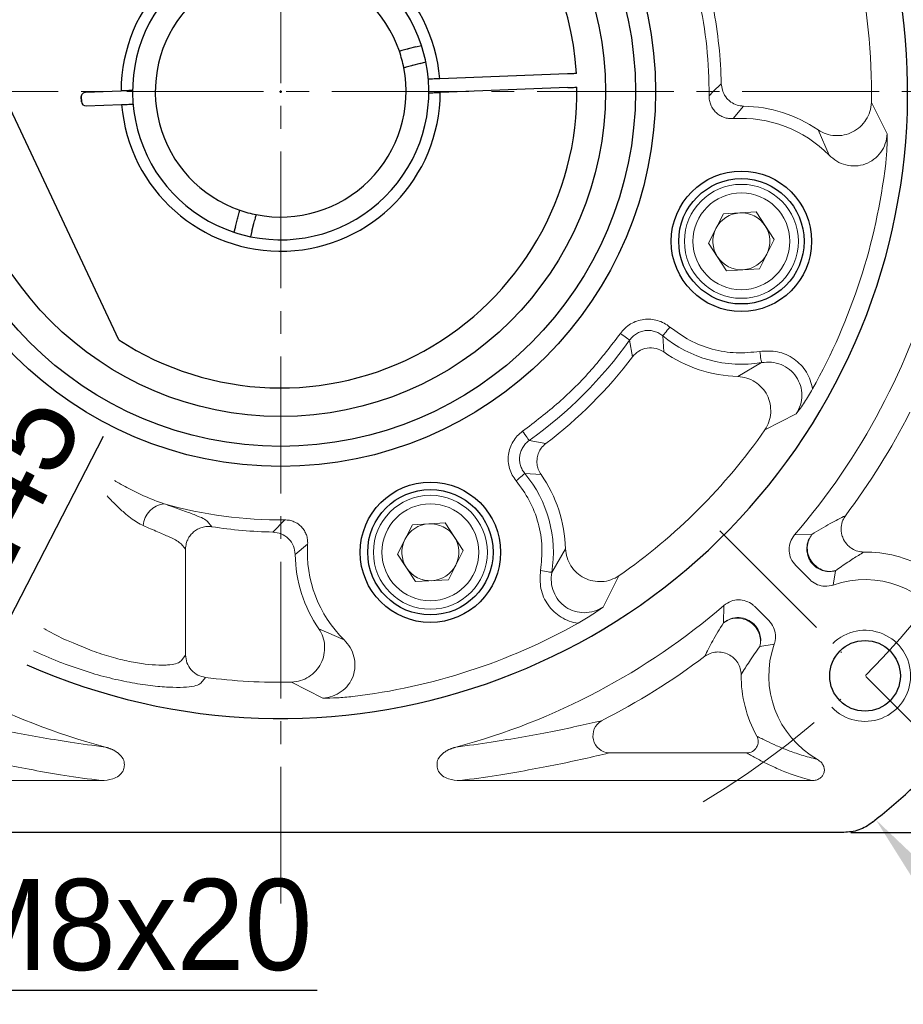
# Model space of a CAD drawing. Header units: millimetres. Extents: x 7115 to 7943, y -680 to -95.
# Tile 4 of 16: x 7227 to 7305, y -360 to -274. Entities that reach past the tile are written whole.
import ezdxf

# ---------------------------------------------------------------- set-up
doc = ezdxf.new("R2010")
doc.units = ezdxf.units.MM
doc.header["$PDSIZE"] = -5
doc.linetypes.add('ACAD_ISO10W100', pattern=[18, 12, -3, 0, -3])
doc.linetypes.add('点画线', pattern=[18, 12, -2, 2, -2])
doc.layers.get('0').update_dxf_attribs({"lineweight": 18})
doc.layers.get('Defpoints').update_dxf_attribs({"lineweight": 18})
for name, color, linetype, lineweight in [('7中心线层', 7, '点画线', 18), ('中心线层', 7, 'ACAD_ISO10W100', 0), ('尺寸线层', 3, 'Continuous', 18), ('粗实线', 7, 'Continuous', 40)]:
    doc.layers.add(name, color=color, linetype=linetype, lineweight=lineweight)
doc.styles.add('工程字', font='txt')
doc.dimstyles.new('DIMSTYLE_17', dxfattribs={"dimtxt": 8, "dimasz": 12, "dimexe": 0.18, "dimexo": 0.0625, "dimgap": 0.09, "dimtad": 1, "dimtih": 1, "dimtoh": 1, "dimdec": 3, "dimdsep": 46, "dimtxsty": 'Standard', "dimblk": '_CAXARROW', "dimcen": 0.09, "dimdle": 24, "dimadec": 0, "dimazin": 0, "dimtfac": 0.7, "dimtdec": 3, "dimtofl": 0, "dimtmove": 0, "dimatfit": 3, "dimfxl": 1, "dimtolj": 1, "dimarcsym": 0})
doc.dimstyles.new('ISO-25', dxfattribs={"dimtxt": 8, "dimasz": 4, "dimexe": 1.25, "dimexo": 0.625, "dimgap": 1.7, "dimtad": 1, "dimtxsty": '工程字', "dimcen": 2, "dimdle": 8, "dimadec": 0, "dimazin": 0, "dimtfac": 1, "dimtmove": 0, "dimatfit": 3, "dimfxl": 1, "dimarcsym": 0})

# ---------------------------------------------------------------- blocks, each defined once
blk = doc.blocks.new('*D107')
at = {"layer": 'Defpoints', "color": 0}
for p in [(7299.632, -214.891), (7354.408, -214.891), (7299.632, -344.891)]:
    blk.add_point(p, dxfattribs=at)
at = {"layer": '尺寸线层', "color": 0, "lineweight": -2}
for p, q in [((7300.257, -214.891), (7355.658, -214.891)), ((7354.408, -340.891), (7354.408, -218.891)), ((7300.257, -344.891), (7355.658, -344.891))]:
    blk.add_line(p, q, dxfattribs=at)
at = {"layer": '尺寸线层', "color": 0}
for points in [[(7355.074, -218.891), (7353.741, -218.891), (7354.408, -214.891)], [(7353.741, -340.891), (7355.074, -340.891), (7354.408, -344.891)]]:
    blk.add_solid(points, dxfattribs=at)
at = {"layer": '尺寸线层', "color": 0, "insert": (7348.708, -279.891), "char_height": 8, "attachment_point": 5, "rotation": 90, "style": '工程字'}
blk.add_mtext('130', dxfattribs=at)
blk = doc.blocks.new('*D108')
at = {"layer": 'Defpoints', "color": 0}
for p in [(7283.417, -215.436), (7217.029, -344.346)]:
    blk.add_point(p, dxfattribs=at)
at = {"layer": '尺寸线层', "color": 0, "lineweight": -2}
blk.add_line((7234.644, -310.141), (7218.86, -340.79), dxfattribs=at)
at = {"layer": '尺寸线层', "color": 0}
blk.add_solid([(7218.268, -340.484), (7219.453, -341.095), (7217.029, -344.346)], dxfattribs=at)
at = {"layer": '尺寸线层', "color": 0, "insert": (7223.806, -318.737), "char_height": 8, "attachment_point": 5, "rotation": 62.75189, "style": '工程字'}
blk.add_mtext('∅145', dxfattribs=at)
blk = doc.blocks.new('_CAXARROW')
blk.add_hatch(color=0).paths.add_polyline_path([(0, 0), (-1, 0.125), (-1, -0.125)], flags=0)
blk = doc.blocks.new('*D109')
at = {"layer": 'Defpoints', "color": 0}
for p in [(7198.015, -216.012), (7302.431, -343.77)]:
    blk.add_point(p, dxfattribs=at)
at = {"layer": '尺寸线层', "color": 0, "lineweight": -2}
for p, q in [((7250.133, -279.891), (7250.313, -279.891)), ((7250.223, -279.981), (7250.223, -279.801)), ((7314.128, -358.083), (7306.228, -348.416)), ((7336.938, -358.083), (7314.128, -358.083))]:
    blk.add_line(p, q, dxfattribs=at)
at = {"layer": '尺寸线层', "color": 0, "lineweight": -2, "xscale": 6, "yscale": 6, "zscale": 6, "rotation": 129.2588264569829}
blk.add_blockref('_CAXARROW', (7302.431, -343.77), dxfattribs=at)
at = {"layer": '尺寸线层', "color": 0, "lineweight": 15, "insert": (7326.033, -353.083), "char_height": 8, "attachment_point": 5, "style": '工程字'}
blk.add_mtext('\\A1;\\A1;∅165', dxfattribs=at)
blk = doc.blocks.new('_FILLED')
at = {"linetype": 'ByBlock'}
blk.add_hatch(color=0, dxfattribs=at).paths.add_polyline_path([(0, 0), (-1, 0.133), (-1, -0.133)], flags=0)
blk = doc.blocks.new('*D110')
at = {"layer": 'Defpoints', "color": 0}
for p in [(7194.958, -331.156), (7202.958, -331.156), (7202.958, -358.731)]:
    blk.add_point(p, dxfattribs=at)
at = {"layer": '尺寸线层', "color": 0, "lineweight": -2}
for p, q in [((7194.958, -331.781), (7194.958, -359.981)), ((7202.958, -331.781), (7202.958, -359.981)), ((7190.958, -358.731), (7186.958, -358.731)), ((7194.958, -358.731), (7202.958, -358.731)), ((7206.958, -358.731), (7253.419, -358.731))]:
    blk.add_line(p, q, dxfattribs=at)
at = {"layer": '尺寸线层', "color": 0}
for points in [[(7190.958, -359.397), (7190.958, -358.064), (7194.958, -358.731)], [(7206.958, -358.064), (7206.958, -359.397), (7202.958, -358.731)]]:
    blk.add_solid(points, dxfattribs=at)
at = {"layer": '尺寸线层', "color": 0, "insert": (7232.188, -353.031), "char_height": 8, "attachment_point": 5, "style": '工程字'}
blk.add_mtext('4-M8x20', dxfattribs=at)
blk = doc.blocks.new('*D111')
at = {"layer": 'Defpoints', "color": 0}
for p in [(7315.588, -215.898), (7290.132, -241.354), (7336.921, -257.028), (7180.343, -279.891), (7323.52, -279.891)]:
    blk.add_point(p, dxfattribs=at)
at = {"layer": '尺寸线层', "color": 0, "lineweight": -2}
blk.add_line((7324.145, -279.891), (7341.181, -279.891), dxfattribs=at)
blk.add_arc((7251.595, -279.891), 88.336, 2.59466, 42.40534, dxfattribs=at)
at = {"layer": '尺寸线层', "color": 0}
for points in [[(7317.304, -219.859), (7316.34, -220.78), (7314.058, -217.428)], [(7339.174, -275.907), (7340.507, -275.877), (7339.931, -279.891)]]:
    blk.add_solid(points, dxfattribs=at)
at = {"layer": '尺寸线层', "color": 0, "insert": (7338.473, -243.905), "char_height": 8, "attachment_point": 5, "rotation": 292.5, "style": '工程字'}
blk.add_mtext('45%%d', dxfattribs=at)
blk = doc.blocks.new('*D112')
at = {"layer": 'Defpoints', "color": 0}
for p in [(7180.343, -279.891), (7323.52, -279.891), (7290.132, -318.428), (7327.821, -323.9), (7315.588, -343.884)]:
    blk.add_point(p, dxfattribs=at)
at = {"layer": '尺寸线层', "color": 0, "lineweight": -2}
blk.add_line((7324.145, -279.891), (7340.863, -279.891), dxfattribs=at)
blk.add_arc((7251.595, -279.891), 88.018, 317.60404, 357.39596, dxfattribs=at)
at = {"layer": '尺寸线层', "color": 0}
for points in [[(7340.189, -283.905), (7338.856, -283.875), (7339.613, -279.891)], [(7316.115, -338.776), (7317.079, -339.698), (7313.833, -342.129)]]:
    blk.add_solid(points, dxfattribs=at)
at = {"layer": '尺寸线层', "color": 0, "insert": (7327.647, -311.393), "char_height": 8, "attachment_point": 5, "rotation": 67.5, "style": '工程字'}
blk.add_mtext('45%%d', dxfattribs=at)

msp = doc.modelspace()

# ---------------------------------------------------------------- linework, layer by layer
at = {"color": 7, "linetype": 'Continuous', "lineweight": 15}
for p, q in [((7288.1651, -279.8909), (7287.8028, -280.2515)), ((7288.1651, -279.8909), (7288.8712, -279.2067)), ((7289.0104, -279.8909), (7288.8712, -279.2067)), ((7290.8316, -281.1636), (7289.9273, -282.2586)), ((7303.4427, -283.5936), (7302.0441, -280.8531)), ((7297.3683, -283.253), (7298.3284, -285.4519)), ((7287.7603, -293.1831), (7289.0638, -290.6074)), ((7289.0638, -290.6074), (7291.9462, -290.4484)), ((7291.9462, -290.4484), (7293.5251, -292.8651)), ((7293.5251, -292.8651), (7292.2216, -295.4408)), ((7289.3392, -295.5998), (7287.7603, -293.1831)), ((7292.2216, -295.4408), (7289.3392, -295.5998)), ((7283.7361, -301.3131), (7283.8241, -302.7305)), ((7280.8376, -301.6882), (7281.0879, -303.1614)), ((7292.4098, -303.6677), (7290.3405, -304.8823)), ((7292.7127, -309.5722), (7295.4549, -308.1772)), ((7272.0201, -310.5057), (7273.4933, -310.756)), ((7273.0624, -313.4922), (7271.645, -313.4042)), ((7243.8079, -317.6099), (7244.1793, -318.07)), ((7250.5834, -317.4709), (7249.5386, -318.5393)), ((7260.4736, -320.4698), (7261.7771, -317.8941)), ((7261.7771, -317.8941), (7264.6595, -317.7351)), ((7264.6595, -317.7351), (7266.2384, -320.1518)), ((7295.3153, -318.7765), (7296.8356, -318.7386)), ((7241.8754, -320.0379), (7241.4815, -319.5741)), ((7252.5905, -319.5953), (7251.4955, -320.4997)), ((7241.8754, -329.3292), (7241.8754, -320.0379)), ((7262.0525, -322.8865), (7260.4736, -320.4698)), ((7266.2384, -320.1518), (7264.9349, -322.7275)), ((7275.2142, -320.0086), (7273.9996, -322.0779)), ((7295.4153, -321.4864), (7296.6407, -322.7119)), ((7298.706, -323.1842), (7298.9037, -321.9327)), ((7264.9349, -322.7275), (7262.0525, -322.8865)), ((7278.5091, -325.123), (7279.9041, -322.3808)), ((7289.1084, -324.9793), (7289.0705, -326.5037)), ((7293.0473, -326.308), (7291.8185, -325.0793)), ((7255.7838, -327.9965), (7253.585, -327.0364)), ((7231.4279, -328.0395), (7232.0176, -328.2655)), ((7292.2646, -328.5718), (7293.5194, -328.3737)), ((7241.8754, -329.3292), (7241.4815, -329.8349)), ((7243.2081, -331.8021), (7243.6147, -331.2981)), ((7251.185, -331.7122), (7253.9255, -333.1107)), ((7291.127, -337.926), (7279.0362, -337.926)), ((7234.4643, -340.3505), (7203.6309, -340.3505)), ((7265.9813, -340.3505), (7296.8147, -340.3505))]:
    msp.add_line(p, q, dxfattribs=at)
at = {"color": 7, "linetype": 'Continuous', "lineweight": 15, "flags": 128}
for points in [[(7284.3738, -300.5477), (7284.2557, -300.6894), (7284.1418, -300.8262), (7284.0357, -300.9534), (7283.9413, -301.0668), (7283.8617, -301.1623), (7283.7996, -301.2368), (7283.7573, -301.2876), (7283.7361, -301.3131)], [(7280.0261, -301.1104), (7280.1763, -301.2173), (7280.3214, -301.3206), (7280.4563, -301.4167), (7280.5765, -301.5022), (7280.6778, -301.5744), (7280.7567, -301.6306), (7280.8106, -301.6689), (7280.8376, -301.6882)], [(7292.2466, -302.685), (7292.2768, -302.8668), (7292.306, -303.0425), (7292.3331, -303.2059), (7292.3573, -303.3514), (7292.3776, -303.4741), (7292.3935, -303.5697), (7292.4043, -303.635), (7292.4098, -303.6677)], [(7271.4423, -309.6942), (7271.5492, -309.8444), (7271.6525, -309.9895), (7271.7486, -310.1244), (7271.8341, -310.2446), (7271.9063, -310.3458), (7271.9625, -310.4248), (7272.0009, -310.4787), (7272.0201, -310.5057)], [(7270.8796, -314.0419), (7271.0213, -313.9238), (7271.1581, -313.8099), (7271.2853, -313.7038), (7271.3987, -313.6094), (7271.4942, -313.5298), (7271.5687, -313.4677), (7271.6195, -313.4254), (7271.645, -313.4042)], [(7273.9996, -322.0779), (7273.9669, -322.0724), (7273.9016, -322.0616), (7273.806, -322.0457), (7273.6833, -322.0254), (7273.5378, -322.0012), (7273.3744, -321.9741), (7273.1988, -321.9449), (7273.0169, -321.9147)]]:
    msp.add_lwpolyline(points, dxfattribs=at)
at = {"color": 7, "linetype": 'Continuous', "lineweight": 15}
for centre, radius in [((7290.6427, -293.0241), 5), ((7290.6427, -293.0241), 4.25), ((7263.356, -320.3108), 5), ((7263.356, -320.3108), 4.25)]:
    msp.add_circle(centre, radius, dxfattribs=at)
for centre, radius, start, end in [((7250.2228, -279.8909), 51.8302, 358.936266, 13.063734), ((7250.2228, -279.8909), 37.5818, 359.450279, 12.549721), ((7250.2228, -279.8909), 38.6545, 1.014157, 10.985843), ((7290.6427, -293.0241), 11.862, 55.459591, 89.08752), ((7290.6427, -293.0241), 10.7893, 44.57357, 93.80211), ((7250.2228, -279.8909), 53.4563, 330.785536, 353.214464), ((7290.6427, -293.0241), 2.5, 93.15762, 153.15762), ((7290.6427, -293.0241), 2.5, 33.15762, 93.15762), ((7290.6427, -293.0241), 2.5, 153.15762, 213.15762), ((7290.6427, -293.0241), 2.5, 333.15762, 33.15762), ((7290.6427, -293.0241), 2.5, 213.15762, 273.15762), ((7290.6427, -293.0241), 2.5, 273.15762, 333.15762), ((7250.2228, -279.8909), 59.5434, 319.227103, 345.015975), ((7290.6427, -293.0241), 10.7893, 230.19789, 279.42643), ((7250.2228, -279.8909), 37.5818, 305.450279, 324.549721), ((7250.2228, -279.8909), 38.6545, 307.014157, 322.985843), ((7290.6427, -293.0241), 11.862, 234.91248, 268.540409), ((7250.2228, -279.8909), 61.9649, 323.09187, 332.996404), ((7250.2228, -279.8909), 51.8302, 304.936266, 325.063734), ((7263.356, -320.3108), 10.7893, 350.57357, 39.80211), ((7263.356, -320.3108), 11.862, 1.459591, 35.08752), ((7240.2392, -318.118), 2.0731, 96.401505, 176.05176), ((7250.2228, -279.8909), 37.5818, 254.22867, 270.549721), ((7263.356, -320.3108), 2.5, 93.15762, 153.15762), ((7263.356, -320.3108), 2.5, 33.15762, 93.15762), ((7250.2228, -279.8909), 38.6545, 261.005093, 268.985843), ((7263.356, -320.3108), 10.7893, 176.19789, 225.42643), ((7263.356, -320.3108), 2.5, 153.15762, 213.15762), ((7263.356, -320.3108), 2.5, 333.15762, 33.15762), ((7263.356, -320.3108), 11.862, 180.91248, 214.540409), ((7301.488, -331.1561), 10.8649, 60.871553, 90.557052), ((7263.356, -320.3108), 2.5, 213.15762, 273.15762), ((7263.356, -320.3108), 2.5, 273.15762, 333.15762), ((7301.488, -331.1561), 8.4434, 29.753701, 109.237717), ((7250.2228, -279.8909), 59.5404, 229.224509, 255.037384), ((7250.2228, -279.8909), 59.5404, 284.962616, 310.775491), ((7250.2228, -279.8909), 53.4563, 276.785536, 299.214464), ((7301.488, -331.1561), 8.4404, 160.751961, 240.314874), ((7250.2228, -279.8909), 53.672, 248.676761, 249.376848), ((7250.2228, -279.8909), 61.9649, 297.003596, 306.90813), ((7250.2228, -279.8909), 51.8302, 262.675132, 271.063734), ((7301.488, -331.1561), 10.8649, 179.442948, 209.128447), ((7279.1425, -336.4061), 1.5235, 121.004045, 265.999543), ((7291.1089, -336.9192), 1.007, 271.027574, 28.100957)]:
    msp.add_arc(centre, radius, start, end, dxfattribs=at)
at = {"color": 0}
msp.add_arc((7301.488, -331.1561), 4, 223.236775, 135, dxfattribs=at)
at = {"color": 7, "linetype": 'Continuous', "lineweight": 15}
for points, knots in [([(7290.8316, -281.1636), (7290.6404, -281.1432), (7290.2495, -281.1015), (7289.749, -280.8414), (7289.2963, -280.4488), (7289.116, -280.097), (7289.0104, -279.8909)], [0, 0, 0, 0, 0.2445385, 0.5000791, 0.7070243, 1, 1, 1, 1]), ([(7289.9273, -282.2586), (7289.7896, -282.2598), (7289.5149, -282.2623), (7289.1134, -282.1591), (7288.7406, -281.9841), (7288.4119, -281.7345), (7288.144, -281.4204), (7287.9482, -281.0582), (7287.8225, -280.6633), (7287.8094, -280.3889), (7287.8028, -280.2515)], [0, 0, 0, 0, 0.1255215, 0.2504833, 0.3751966, 0.5000429, 0.624878, 0.7495638, 0.8744962, 1, 1, 1, 1]), ([(7302.0441, -280.8531), (7302.0134, -281.1172), (7301.9522, -281.645), (7301.5982, -282.3724), (7301.0857, -282.9937), (7300.421, -283.4609), (7299.6536, -283.7257), (7298.8523, -283.7768), (7298.0597, -283.6388), (7297.5987, -283.3816), (7297.3683, -283.253)], [0, 0, 0, 0, 0.124998, 0.2497854, 0.3748041, 0.5006711, 0.6264796, 0.7513316, 0.8757583, 1, 1, 1, 1]), ([(7298.3284, -285.4519), (7298.5482, -285.6447), (7298.9858, -286.0286), (7299.8061, -286.3571), (7300.6742, -286.4453), (7301.5324, -286.2809), (7302.2975, -285.8599), (7302.9054, -285.2366), (7303.3196, -284.4576), (7303.4015, -283.8825), (7303.4426, -283.5936)], [0, 0, 0, 0, 0.126387, 0.251654, 0.3764398, 0.5007217, 0.6246386, 0.7490622, 0.8739414, 1, 1, 1, 1]), ([(7303.3047, -286.2069), (7303.3477, -285.7471), (7303.434, -284.8253), (7303.4398, -284.0048), (7303.4427, -283.5936)], [0, 0, 0, 0, 0.4987919, 1, 1, 1, 1]), ([(7280.0261, -301.1104), (7280.1548, -300.95), (7280.4122, -300.6292), (7280.9134, -300.2632), (7281.4707, -299.9979), (7282.0727, -299.8576), (7282.6914, -299.8387), (7283.2989, -299.9539), (7283.8776, -300.1806), (7284.2084, -300.4254), (7284.3738, -300.5477)], [0, 0, 0, 0, 0.1250777, 0.2500913, 0.3747983, 0.4996656, 0.6246265, 0.7497213, 0.8749203, 1, 1, 1, 1]), ([(7284.3738, -300.5477), (7284.9336, -300.959), (7286.0663, -301.7911), (7288.0594, -302.5402), (7290.1577, -302.9018), (7291.5557, -302.7567), (7292.2466, -302.685)], [0, 0, 0, 0, 0.2470938, 0.5, 0.7529057, 1, 1, 1, 1]), ([(7271.4423, -309.6942), (7272.5193, -308.8721), (7274.6741, -307.2273), (7277.5591, -304.3424), (7279.204, -302.1875), (7280.0261, -301.1104)], [0, 0, 0, 0, 0.3332368, 0.6667429, 1, 1, 1, 1]), ([(7280.8376, -301.6882), (7280.9237, -301.5811), (7281.0956, -301.3671), (7281.4294, -301.1219), (7281.8001, -300.9438), (7282.2005, -300.8463), (7282.613, -300.8383), (7283.018, -300.9164), (7283.4044, -301.0683), (7283.6256, -301.2315), (7283.7361, -301.3131)], [0, 0, 0, 0, 0.1252758, 0.2503197, 0.3750581, 0.4994621, 0.6240868, 0.7493132, 0.8747664, 1, 1, 1, 1]), ([(7281.0879, -303.1614), (7281.2576, -302.983), (7281.6103, -302.6123), (7282.3626, -302.3525), (7283.1582, -302.3686), (7283.6077, -302.6129), (7283.8241, -302.7305)], [0, 0, 0, 0, 0.2406309, 0.5000003, 0.7593707, 1, 1, 1, 1]), ([(7292.2466, -302.685), (7292.7772, -302.6551), (7293.8373, -302.5955), (7295.0797, -303.1674), (7295.8819, -303.8534), (7296.3637, -304.488), (7296.7189, -305.2035), (7296.8259, -305.7222), (7296.8794, -305.9819)], [0, 0, 0, 0, 0.2494766, 0.4984731, 0.6242107, 0.7492745, 0.874478, 1, 1, 1, 1]), ([(7292.4098, -303.6677), (7292.7005, -303.6405), (7293.2803, -303.5863), (7294.1367, -303.8045), (7294.8937, -304.2416), (7295.4896, -304.8826), (7295.863, -305.6718), (7295.9854, -306.5336), (7295.8633, -307.4059), (7295.5914, -307.9194), (7295.4549, -308.1772)], [0, 0, 0, 0, 0.1261787, 0.2516666, 0.3765354, 0.50104, 0.6251823, 0.7490611, 0.8740362, 1, 1, 1, 1]), ([(7290.3405, -304.8823), (7290.6024, -304.9141), (7291.1273, -304.978), (7291.85, -305.3349), (7292.4687, -305.8471), (7292.934, -306.5107), (7293.1944, -307.2782), (7293.2428, -308.081), (7293.1028, -308.8776), (7292.8427, -309.3407), (7292.7127, -309.5722)], [0, 0, 0, 0, 0.1242654, 0.2491482, 0.3743386, 0.4997577, 0.6251184, 0.7501902, 0.8751373, 1, 1, 1, 1]), ([(7295.4549, -308.1772), (7295.6943, -307.8428), (7296.1719, -307.1756), (7296.644, -306.3791), (7296.8794, -305.9819)], [0, 0, 0, 0, 0.5012085, 1, 1, 1, 1]), ([(7270.8796, -314.0419), (7270.7577, -313.8763), (7270.514, -313.5456), (7270.2855, -312.9683), (7270.1712, -312.361), (7270.1889, -311.7422), (7270.3293, -311.1392), (7270.5944, -310.5812), (7270.9624, -310.081), (7271.2822, -309.8232), (7271.4423, -309.6942)], [0, 0, 0, 0, 0.1250808, 0.2498642, 0.3750442, 0.5000461, 0.6249136, 0.7501624, 0.8749362, 1, 1, 1, 1]), ([(7271.645, -313.4042), (7271.5631, -313.2935), (7271.3996, -313.0727), (7271.247, -312.6873), (7271.1695, -312.2829), (7271.1783, -311.8701), (7271.2749, -311.4688), (7271.4528, -311.0975), (7271.6985, -310.7637), (7271.9127, -310.5918), (7272.0201, -310.5057)], [0, 0, 0, 0, 0.1255214, 0.2504823, 0.3751969, 0.5000427, 0.6248784, 0.7495634, 0.874496, 1, 1, 1, 1]), ([(7273.0624, -313.4922), (7272.9722, -313.3377), (7272.8081, -313.0564), (7272.698, -312.5542), (7272.7053, -312.0503), (7272.8454, -311.5735), (7273.0916, -311.122), (7273.3447, -310.8913), (7273.4933, -310.756)], [0, 0, 0, 0, 0.1753031, 0.3190872, 0.500024, 0.6649655, 0.8034047, 1, 1, 1, 1]), ([(7235.6403, -314.0219), (7235.7189, -314.0676), (7236.2534, -314.3756), (7237.2565, -314.916), (7238.6354, -315.5751), (7239.563, -315.9013), (7240.0081, -316.0579)], [0.47055422, 0.47055422, 0.47055422, 0.47055422, 0.50012863, 0.67144955, 0.84235815, 1, 1, 1, 1]), ([(7273.0169, -321.9147), (7273.0886, -321.2238), (7273.2337, -319.8258), (7272.8721, -317.7275), (7272.123, -315.7344), (7271.2909, -314.6017), (7270.8796, -314.0419)], [0, 0, 0, 0, 0.2470943, 0.5000002, 0.7529062, 1, 1, 1, 1]), ([(7238.1711, -317.9752), (7237.9854, -317.8837), (7237.6122, -317.6997), (7237.0493, -317.3005), (7236.418, -316.7828), (7235.7279, -316.137), (7235.239, -315.6261), (7234.9999, -315.3661)], [0, 0, 0, 0, 0.08202642, 0.16479319, 0.25071066, 0.36873724, 0.48480233, 0.48480233, 0.48480233, 0.48480233]), ([(7240.0081, -316.0579), (7240.5198, -316.2411), (7241.5487, -316.6095), (7242.6817, -317.0205), (7243.5072, -317.362), (7243.7075, -317.5271), (7243.8079, -317.6099)], [0, 0, 0, 0, 0.2485613, 0.4997641, 0.7493805, 1, 1, 1, 1]), ([(7296.8356, -318.7386), (7297.1071, -318.5696), (7297.673, -318.2174), (7298.419, -317.7947), (7299.1227, -317.4224), (7299.5542, -317.2094), (7299.7699, -317.1029)], [0, 0, 0, 0, 0.2399395, 0.5000697, 0.7499989, 1, 1, 1, 1]), ([(7301.3824, -320.2917), (7301.2045, -320.2766), (7300.8417, -320.2456), (7300.3643, -320.0246), (7299.9291, -319.6803), (7299.6284, -319.265), (7299.418, -318.7193), (7299.3621, -318.1316), (7299.4963, -317.5391), (7299.6894, -317.2313), (7299.7699, -317.1029)], [0, 0, 0, 0, 0.122623, 0.2500746, 0.3537618, 0.50008, 0.5924171, 0.749991, 0.895776, 1, 1, 1, 1]), ([(7250.5834, -317.4709), (7250.7206, -317.4776), (7250.9947, -317.4909), (7251.3893, -317.6169), (7251.7513, -317.812), (7252.0655, -318.0787), (7252.3145, -318.4077), (7252.4894, -318.7813), (7252.5935, -319.1832), (7252.5915, -319.458), (7252.5905, -319.5953)], [0, 0, 0, 0, 0.1252754, 0.25032, 0.3750567, 0.499462, 0.6240865, 0.7493127, 0.8747663, 1, 1, 1, 1]), ([(7241.4815, -319.5741), (7241.3875, -319.4868), (7241.2052, -319.3175), (7240.4713, -318.964), (7239.4804, -318.537), (7238.6022, -318.1602), (7238.1711, -317.9752)], [0, 0, 0, 0, 0.2575295, 0.499814, 0.7544968, 1, 1, 1, 1]), ([(7241.8754, -320.0379), (7241.8891, -319.8693), (7241.9123, -319.584), (7242.0709, -319.1634), (7242.2847, -318.8183), (7242.5842, -318.5103), (7242.9256, -318.2755), (7243.3267, -318.1126), (7243.754, -318.0332), (7244.0386, -318.0578), (7244.1793, -318.07)], [0, 0, 0, 0, 0.1478019, 0.2499702, 0.3905864, 0.4999652, 0.6235199, 0.7499825, 0.8764452, 1, 1, 1, 1]), ([(7249.5386, -318.5393), (7249.7827, -318.5718), (7250.2899, -318.6393), (7250.9422, -319.0951), (7251.3969, -319.7482), (7251.4635, -320.2555), (7251.4955, -320.4997)], [0, 0, 0, 0, 0.2406302, 0.5, 0.7593695, 1, 1, 1, 1]), ([(7295.4153, -321.4864), (7295.256, -321.2898), (7294.9545, -320.9176), (7294.7953, -320.2198), (7294.8606, -319.5499), (7295.0802, -319.0669), (7295.267, -318.8361), (7295.3153, -318.7765)], [0, 0, 0, 0, 0.2523737, 0.4777426, 0.700322, 0.9226154, 1, 1, 1, 1]), ([(7296.9573, -321.423), (7296.8329, -321.2741), (7296.6212, -321.0207), (7296.44, -320.5602), (7296.3613, -320.1012), (7296.3996, -319.6355), (7296.5417, -319.1615), (7296.7279, -318.8936), (7296.8356, -318.7386)], [0, 0, 0, 0, 0.1971033, 0.3354129, 0.4999916, 0.6685001, 0.808122, 1, 1, 1, 1]), ([(7296.8356, -318.7386), (7296.7274, -318.9043), (7296.5053, -319.2443), (7296.406, -319.7969), (7296.4346, -320.222), (7296.5278, -320.6282), (7296.7304, -321.0733), (7297.1467, -321.5468), (7297.6907, -321.8744), (7298.307, -322.027), (7298.7081, -321.9636), (7298.9037, -321.9327)], [0, 0, 0, 0, 0.1218146, 0.2499051, 0.333793, 0.378374, 0.500189, 0.6220038, 0.7500946, 0.8781855, 1, 1, 1, 1]), ([(7279.9041, -322.3808), (7279.6725, -322.5112), (7279.2095, -322.7719), (7278.4129, -322.9131), (7277.609, -322.8636), (7276.8403, -322.6005), (7276.1751, -322.1354), (7275.6628, -321.5171), (7275.3085, -320.7947), (7275.2456, -320.2705), (7275.2142, -320.0086)], [0, 0, 0, 0, 0.1249979, 0.2497854, 0.3748032, 0.5006709, 0.6264795, 0.7513317, 0.8757585, 1, 1, 1, 1]), ([(7301.3824, -320.2917), (7301.2237, -320.3878), (7300.9208, -320.5711), (7300.4528, -320.8697), (7299.9677, -321.1886), (7299.4569, -321.5341), (7299.0833, -321.8032), (7298.9037, -321.9327)], [0, 0, 0, 0, 0.2146879, 0.4097604, 0.6075177, 0.8112943, 1, 1, 1, 1]), ([(7298.9037, -321.9327), (7298.734, -321.9661), (7298.3884, -322.034), (7297.8568, -321.9595), (7297.3568, -321.7639), (7297.0889, -321.5353), (7296.9573, -321.423)], [0, 0, 0, 0, 0.2456086, 0.4999998, 0.7543922, 1, 1, 1, 1]), ([(7276.3138, -326.5475), (7276.0535, -326.4933), (7275.5343, -326.3852), (7274.8194, -326.0269), (7274.1855, -325.5456), (7273.4962, -324.7476), (7272.9296, -323.504), (7272.9877, -322.4451), (7273.0169, -321.9147)], [0, 0, 0, 0, 0.1258818, 0.2511369, 0.3762822, 0.5017821, 0.7504581, 1, 1, 1, 1]), ([(7273.9996, -322.0779), (7273.9728, -322.369), (7273.9195, -322.9487), (7274.1359, -323.8054), (7274.5747, -324.5596), (7275.2122, -325.1572), (7276.0025, -325.5288), (7276.8641, -325.6542), (7277.7378, -325.5314), (7278.2512, -325.2596), (7278.5091, -325.123)], [0, 0, 0, 0, 0.1263874, 0.2516545, 0.3764398, 0.5007218, 0.624639, 0.7490627, 0.8739421, 1, 1, 1, 1]), ([(7298.706, -323.1842), (7298.4593, -323.2417), (7297.9934, -323.3504), (7297.2987, -323.1882), (7296.8693, -322.9316), (7296.6753, -322.7451), (7296.6407, -322.7119)], [0, 0, 0, 0, 0.3374871, 0.6371963, 0.9353033, 1, 1, 1, 1]), ([(7289.1084, -324.9793), (7289.3082, -324.8395), (7289.693, -324.5702), (7290.3899, -324.4545), (7291.055, -324.5601), (7291.5322, -324.8125), (7291.756, -325.021), (7291.8185, -325.0793)], [0, 0, 0, 0, 0.2433586, 0.4687676, 0.6914609, 0.9137982, 1, 1, 1, 1]), ([(7276.3138, -326.5475), (7276.711, -326.3121), (7277.5075, -325.84), (7278.1747, -325.3624), (7278.5091, -325.123)], [0, 0, 0, 0, 0.4987915, 1, 1, 1, 1]), ([(7287.4348, -329.438), (7287.5413, -329.2223), (7287.7543, -328.7908), (7288.1266, -328.0871), (7288.5493, -327.3411), (7288.9015, -326.7752), (7289.0705, -326.5037)], [0, 0, 0, 0, 0.2500011, 0.4999303, 0.7600518, 1, 1, 1, 1]), ([(7289.0705, -326.5037), (7289.2688, -326.3725), (7289.6798, -326.1006), (7290.438, -326.0064), (7291.1846, -326.1688), (7291.5693, -326.4768), (7291.7549, -326.6254)], [0, 0, 0, 0, 0.2413259, 0.4999997, 0.7586737, 1, 1, 1, 1]), ([(7292.2646, -328.5718), (7292.2955, -328.3762), (7292.3589, -327.9751), (7292.2063, -327.3588), (7291.8787, -326.8148), (7291.4051, -326.3986), (7290.8316, -326.1368), (7290.2011, -326.0605), (7289.5764, -326.1734), (7289.2363, -326.3955), (7289.0705, -326.5037)], [0, 0, 0, 0, 0.1218605, 0.2499998, 0.378139, 0.4999998, 0.6218601, 0.7500003, 0.8781391, 1, 1, 1, 1]), ([(7293.0473, -326.308), (7293.2027, -326.4998), (7293.4999, -326.8662), (7293.661, -327.5544), (7293.6211, -328.0598), (7293.5362, -328.322), (7293.5194, -328.3737)], [0, 0, 0, 0, 0.3288645, 0.628577, 0.9267155, 1, 1, 1, 1]), ([(7231.4279, -328.0395), (7230.824, -327.7369), (7230.156, -327.4022), (7229.5165, -327.0385), (7229.4554, -327.0034)], [0, 0, 0, 0, 0.12515202, 0.13841793, 0.13841793, 0.13841793, 0.13841793]), ([(7253.585, -327.0364), (7253.7131, -327.2669), (7253.9699, -327.7292), (7254.106, -328.5236), (7254.0553, -329.3253), (7253.792, -330.0917), (7253.324, -330.7535), (7252.7031, -331.2645), (7251.9763, -331.6195), (7251.4487, -331.6813), (7251.185, -331.7122)], [0, 0, 0, 0, 0.1242655, 0.2491476, 0.3743384, 0.4997572, 0.6251181, 0.7501905, 0.8751367, 1, 1, 1, 1]), ([(7291.7549, -326.6254), (7291.8531, -326.7384), (7292.0837, -327.0037), (7292.2872, -327.4991), (7292.3659, -328.0532), (7292.2984, -328.3989), (7292.2646, -328.5718)], [0, 0, 0, 0, 0.212868, 0.499952, 0.749976, 1, 1, 1, 1]), ([(7241.4815, -329.8349), (7241.3914, -329.9137), (7241.22, -330.0636), (7240.6462, -330.1756), (7240.0641, -330.2159), (7239.377, -330.2175), (7238.3664, -330.1472), (7236.9428, -329.9126), (7235.3579, -329.5147), (7233.6826, -328.9782), (7232.5743, -328.5038), (7232.0176, -328.2655)], [0, 0, 0, 0, 0.1317252, 0.2507587, 0.3159927, 0.379233, 0.499868, 0.6233285, 0.7488214, 0.8738346, 1, 1, 1, 1]), ([(7255.7838, -327.9965), (7255.9767, -328.2157), (7256.3613, -328.653), (7256.6882, -329.4741), (7256.7796, -330.3434), (7256.6113, -331.2022), (7256.1922, -331.9682), (7255.567, -332.5738), (7254.7894, -332.9878), (7254.2142, -333.0696), (7253.9255, -333.1107)], [0, 0, 0, 0, 0.1261784, 0.2516664, 0.3765347, 0.5010397, 0.6251825, 0.7490607, 0.8740363, 1, 1, 1, 1]), ([(7287.4348, -329.438), (7287.5871, -329.3448), (7287.8977, -329.1546), (7288.4437, -329.0432), (7289.0008, -329.0754), (7289.5246, -329.2567), (7289.9846, -329.5717), (7290.3421, -330.0006), (7290.5775, -330.5097), (7290.6084, -330.8726), (7290.6236, -331.0505)], [0, 0, 0, 0, 0.1225854, 0.2499999, 0.3749538, 0.5000002, 0.6225856, 0.75, 0.8774138, 1, 1, 1, 1]), ([(7292.2646, -328.5718), (7292.1029, -328.7972), (7291.7634, -329.2703), (7291.354, -329.887), (7290.9673, -330.4843), (7290.7428, -330.8542), (7290.6236, -331.0505)], [0, 0, 0, 0, 0.23823, 0.5000454, 0.7347014, 1, 1, 1, 1]), ([(7243.6147, -331.2981), (7243.3892, -331.2437), (7242.9228, -331.1311), (7242.3476, -330.6621), (7241.9538, -330.0341), (7241.9009, -329.559), (7241.8754, -329.3292)], [0, 0, 0, 0, 0.2417958, 0.5, 0.7582039, 1, 1, 1, 1]), ([(7231.3185, -330.1234), (7232.0165, -330.3719), (7233.4096, -330.8678), (7235.4891, -331.4278), (7237.4677, -331.8386), (7239.2705, -332.0875), (7240.8066, -332.1851), (7242.0103, -332.155), (7242.8784, -332.028), (7243.098, -331.8775), (7243.2081, -331.8021)], [0, 0, 0, 0, 0.1258762, 0.2512329, 0.3759593, 0.5004004, 0.6249075, 0.7495026, 0.8744188, 1, 1, 1, 1]), ([(7253.9255, -333.1107), (7254.3367, -333.1078), (7255.1572, -333.1021), (7256.079, -333.0158), (7256.5388, -332.9728)], [0, 0, 0, 0, 0.5012084, 1, 1, 1, 1]), ([(7234.8501, -337.4126), (7233.7954, -337.2683), (7231.6911, -336.9804), (7228.9966, -336.5282), (7226.5083, -336.0628), (7224.1979, -335.5839), (7222.7933, -335.262), (7222.0878, -335.1003)], [0, 0, 0, 0, 0.1976234, 0.3942652, 0.596966, 0.7975972, 1, 1, 1, 1]), ([(7265.5955, -337.4126), (7266.6502, -337.2683), (7268.7545, -336.9804), (7271.449, -336.5282), (7273.9373, -336.0628), (7276.2477, -335.5839), (7277.6523, -335.262), (7278.3577, -335.1003)], [0, 0, 0, 0, 0.1976234, 0.3942652, 0.596966, 0.7975972, 1, 1, 1, 1]), ([(7297.3081, -338.4888), (7296.8256, -338.3609), (7295.838, -338.099), (7294.7336, -337.7057), (7293.735, -337.2989), (7292.8265, -336.878), (7292.2826, -336.5939), (7291.9972, -336.4448)], [0, 0, 0, 0, 0.1937404, 0.3965603, 0.5999096, 0.7900125, 1, 1, 1, 1]), ([(7236.4138, -338.4808), (7236.4035, -338.4616), (7236.3797, -338.4173), (7236.338, -338.3506), (7236.2891, -338.2808), (7236.2453, -338.225), (7236.1997, -338.171), (7236.1521, -338.1187), (7236.0923, -338.0587), (7236.0301, -338.0014), (7235.9658, -337.9468), (7235.8994, -337.8947), (7235.8313, -337.8452), (7235.7616, -337.7981), (7235.6903, -337.7534), (7235.6178, -337.711), (7235.544, -337.671), (7235.469, -337.6332), (7235.3931, -337.5977), (7235.3162, -337.5644), (7235.2384, -337.5333), (7235.1598, -337.5043), (7235.0805, -337.4775), (7234.9776, -337.4455), (7234.9004, -337.4257), (7234.8501, -337.4128)], [0, 0, 0, 0, 0.0330058, 0.0762661, 0.1195249, 0.1627795, 0.1844021, 0.227655, 0.2709058, 0.314156, 0.357406, 0.4006545, 0.4439015, 0.4871489, 0.5303953, 0.573642, 0.6168877, 0.660133, 0.7033785, 0.7466238, 0.7898689, 0.8331132, 0.8763582, 0.9196022, 1, 1, 1, 1]), ([(7264.0318, -338.4808), (7264.0421, -338.4616), (7264.0659, -338.4173), (7264.1076, -338.3506), (7264.1565, -338.2808), (7264.2002, -338.225), (7264.2459, -338.171), (7264.2935, -338.1187), (7264.3533, -338.0587), (7264.4155, -338.0014), (7264.4798, -337.9468), (7264.5462, -337.8947), (7264.6143, -337.8452), (7264.684, -337.7981), (7264.7552, -337.7534), (7264.8278, -337.711), (7264.9016, -337.671), (7264.9765, -337.6332), (7265.0525, -337.5977), (7265.1294, -337.5644), (7265.2072, -337.5333), (7265.2858, -337.5043), (7265.3651, -337.4775), (7265.468, -337.4455), (7265.5452, -337.4257), (7265.5955, -337.4128)], [0, 0, 0, 0, 0.0330058, 0.0762661, 0.1195249, 0.1627795, 0.1844021, 0.227655, 0.2709058, 0.314156, 0.357406, 0.4006545, 0.4439015, 0.4871489, 0.5303953, 0.573642, 0.6168877, 0.660133, 0.7033785, 0.7466238, 0.7898689, 0.8331132, 0.8763582, 0.9196022, 1, 1, 1, 1]), ([(7234.4643, -340.3505), (7233.3769, -340.1992), (7231.2073, -339.8974), (7228.4558, -339.4197), (7225.9266, -338.9337), (7223.5747, -338.4354), (7222.1368, -338.0971), (7221.4094, -337.926)], [0, 0, 0, 0, 0.1994366, 0.3979012, 0.5967866, 0.7960025, 1, 1, 1, 1]), ([(7236.4138, -338.4808), (7236.4278, -338.5189), (7236.4971, -338.7071), (7236.5313, -339.0569), (7236.4313, -339.4407), (7236.3075, -339.6323), (7236.2608, -339.7046)], [0, 0, 0, 0, 0.094986, 0.4685049, 0.7993826, 1, 1, 1, 1]), ([(7264.0318, -338.4808), (7264.0178, -338.5189), (7263.9484, -338.7071), (7263.9143, -339.0569), (7264.0143, -339.4407), (7264.1381, -339.6323), (7264.1848, -339.7046)], [0, 0, 0, 0, 0.094986, 0.4685049, 0.7993826, 1, 1, 1, 1]), ([(7265.9813, -340.3505), (7267.0687, -340.1992), (7269.2383, -339.8974), (7271.9898, -339.4197), (7274.519, -338.9337), (7276.8709, -338.4354), (7278.3088, -338.0971), (7279.0362, -337.926)], [0, 0, 0, 0, 0.1994366, 0.3979012, 0.5967866, 0.7960025, 1, 1, 1, 1]), ([(7296.8147, -340.3505), (7296.2748, -340.1941), (7295.1892, -339.8796), (7294.0119, -339.3956), (7292.9403, -338.908), (7291.9815, -338.4176), (7291.4121, -338.09), (7291.127, -337.926)], [0, 0, 0, 0, 0.1977209, 0.3975208, 0.5987607, 0.7990725, 1, 1, 1, 1]), ([(7297.308, -338.4889), (7297.4449, -338.5814), (7297.6777, -338.7387), (7297.8734, -339.0752), (7297.9416, -339.3887), (7297.9006, -339.6843), (7297.7662, -339.9397), (7297.5598, -340.1436), (7297.2779, -340.2936), (7297.016, -340.3498), (7296.8552, -340.3503), (7296.8147, -340.3505)], [0, 0, 0, 0, 0.1793292, 0.3051152, 0.4108165, 0.5169403, 0.6133031, 0.7116592, 0.823159, 0.9554919, 1, 1, 1, 1]), ([(7234.4643, -340.3505), (7234.8152, -340.3264), (7235.3602, -340.2891), (7235.9623, -339.994), (7236.1823, -339.7807), (7236.2608, -339.7046)], [0, 0, 0, 0, 0.537558, 0.834934, 1, 1, 1, 1]), ([(7265.9813, -340.3505), (7265.6304, -340.3264), (7265.0854, -340.2891), (7264.4833, -339.994), (7264.2633, -339.7807), (7264.1848, -339.7046)], [0, 0, 0, 0, 0.537558, 0.834934, 1, 1, 1, 1])]:
    msp.add_open_spline(points, degree=3, knots=knots, dxfattribs=at)
msp.add_open_spline([(7228.5251, -328.9562), (7229.2373, -329.2835), (7229.9717, -329.5861), (7230.7061, -329.8887)], degree=3, dxfattribs=at)
at = {"layer": '7中心线层'}
for p, q in [((7250.2228, -351.1434), (7250.2228, -207.9662)), ((7320.716, -279.8909), (7170.2761, -279.8909))]:
    msp.add_line(p, q, dxfattribs=at)
at = {"layer": '中心线层', "color": 0}
msp.add_line((7288.7601, -318.4282), (7314.216, -343.8841), dxfattribs=at)
msp.add_arc((7250.2228, -279.8909), 72.5, 300.73805, 329.26195, dxfattribs=at)
at = {"layer": '粗实线', "linetype": 'Continuous', "lineweight": 30}
for p, q in [((7262.0887, -275.9602), (7261.4109, -276.1404)), ((7262.0887, -275.9602), (7262.5727, -275.8315)), ((7236.0222, -301.6703), (7224.3914, -276.9343)), ((7262.4741, -277.4098), (7262.9581, -277.2811)), ((7262.4741, -277.4098), (7261.7963, -277.59)), ((7275.3745, -278.3318), (7264.1769, -278.7586)), ((7233.1123, -279.9426), (7236.223, -279.8241)), ((7275.4202, -279.5309), (7264.2226, -279.9577)), ((7232.7279, -280.3576), (7232.7431, -280.7573)), ((7232.746, -280.7928), (7232.7281, -280.3219)), ((7233.1581, -281.1417), (7236.2687, -281.0232)), ((7246.2458, -291.7414), (7246.4286, -291.0643)), ((7247.6939, -292.1324), (7247.8768, -291.4553)), ((7299.6323, -344.8909), (7200.8133, -344.8909))]:
    msp.add_line(p, q, dxfattribs=at)
at = {"layer": '粗实线', "linetype": 'Continuous', "lineweight": 30, "flags": 128}
for points in [[(7262.9581, -277.2811), (7262.9184, -277.094), (7262.5727, -275.8315)], [(7246.2458, -291.7414), (7246.2174, -291.8465), (7246.1152, -292.2249)], [(7246.1152, -292.2249), (7246.4638, -292.3356), (7247.5633, -292.616)], [(7247.6939, -292.1324), (7247.6655, -292.2375), (7247.5633, -292.616)]]:
    msp.add_lwpolyline(points, dxfattribs=at)
at = {"layer": '粗实线', "linetype": 'Continuous', "lineweight": 30}
for centre, radius in [((7250.2228, -279.8909), 32.8922), ((7250.2228, -279.8909), 31.1283), ((7250.2228, -279.8909), 28.5), ((7290.6427, -293.0241), 6.1578), ((7290.6427, -293.0241), 5.5), ((7263.356, -320.3108), 6.1578), ((7263.356, -320.3108), 5.5), ((7301.488, -331.1561), 3.1)]:
    msp.add_circle(centre, radius, dxfattribs=at)
for centre, radius, start, end in [((7250.2228, -279.8909), 55, 246.104171, 230.518351), ((7250.2228, -279.8909), 26, 3.505087, 173.470515), ((7250.2228, -279.8909), 14, 4.639046, 179.726474), ((7250.2228, -279.8909), 13, 18.195512, 131.580788), ((7250.2228, -279.8909), 11, 18.797714, 130.978587), ((7250.2228, -279.8909), 13, 138.195512, 251.580788), ((7250.2228, -279.8909), 11, 138.797714, 250.978587), ((7250.2228, -279.8909), 11, 10.978587, 18.797714), ((7250.2228, -279.8909), 13, 258.195512, 11.580788), ((7250.2228, -279.8909), 11, 258.797714, 10.978587), ((7233.1276, -280.3423), 0.4, 92.18276, 182.18276), ((7250.2228, -279.8909), 26, 236.895004, 0.860432), ((7233.1428, -280.742), 0.4, 182.18276, 272.18276), ((7250.2228, -279.8909), 14, 184.639046, 359.726474), ((7250.2228, -279.8909), 11, 250.978587, 258.797714), ((7250.2228, -279.8909), 82.5, 309.006555, 320.993445)]:
    msp.add_arc(centre, radius, start, end, dxfattribs=at)
for points, knots in [([(7261.4109, -276.1404), (7261.3814, -276.1482), (7261.265, -276.1792), (7261.0657, -276.2322), (7260.8497, -276.2896), (7260.6979, -276.33), (7260.6407, -276.3452), (7260.637, -276.3461), (7260.6361, -276.3464)], [0, 0, 0, 0, 0.0730746, 0.2883415, 0.5035702, 0.7184879, 0.9329399, 1, 1, 1, 1]), ([(7261.7963, -277.59), (7261.7668, -277.5979), (7261.6504, -277.6288), (7261.4511, -277.6818), (7261.2351, -277.7392), (7261.0833, -277.7796), (7261.0261, -277.7948), (7261.0224, -277.7958), (7261.0215, -277.796)], [0, 0, 0, 0, 0.0730746, 0.2883413, 0.50357, 0.7184878, 0.93294, 1, 1, 1, 1]), ([(7264.1769, -278.7586), (7264.0644, -278.7629), (7263.8393, -278.7715), (7263.5394, -278.7829), (7263.3132, -278.7915), (7263.1936, -278.7961), (7263.1815, -278.7965), (7263.1767, -278.7967)], [0, 0, 0, 0, 0.2149533, 0.4299071, 0.6447869, 0.859464, 1, 1, 1, 1]), ([(7276.1742, -278.3013), (7276.1653, -278.3017), (7276.1476, -278.3023), (7276.0098, -278.3076), (7275.807, -278.3153), (7275.5822, -278.3239), (7275.4335, -278.3296), (7275.3745, -278.3318)], [0, 0, 0, 0, 0.2146196, 0.4292389, 0.643885, 0.8585865, 1, 1, 1, 1]), ([(7237.2232, -279.7859), (7237.2122, -279.7864), (7237.1901, -279.7872), (7237.0179, -279.7937), (7236.7644, -279.8034), (7236.4831, -279.8141), (7236.297, -279.8212), (7236.223, -279.8241)], [0, 0, 0, 0, 0.2144209, 0.4288383, 0.6433645, 0.8581026, 1, 1, 1, 1]), ([(7275.4202, -279.5309), (7275.5101, -279.5275), (7275.69, -279.5206), (7275.9296, -279.5115), (7276.1105, -279.5046), (7276.2062, -279.501), (7276.216, -279.5006), (7276.2199, -279.5005)], [0, 0, 0, 0, 0.2147684, 0.4295381, 0.6442775, 0.8589615, 1, 1, 1, 1]), ([(7263.2224, -279.9958), (7263.2334, -279.9954), (7263.2555, -279.9946), (7263.4277, -279.988), (7263.6812, -279.9784), (7263.9625, -279.9676), (7264.1486, -279.9605), (7264.2226, -279.9577)], [0, 0, 0, 0, 0.2144207, 0.4288382, 0.6433646, 0.8581027, 1, 1, 1, 1]), ([(7236.2687, -281.0232), (7236.3812, -281.0189), (7236.6063, -281.0103), (7236.9062, -280.9989), (7237.1324, -280.9903), (7237.252, -280.9857), (7237.2641, -280.9852), (7237.2689, -280.9851)], [0, 0, 0, 0, 0.2149523, 0.4299068, 0.6447866, 0.859464, 1, 1, 1, 1]), ([(7246.4286, -291.0643), (7246.4494, -290.9874), (7246.4937, -290.8234), (7246.5552, -290.5956), (7246.5987, -290.4343), (7246.6278, -290.3266), (7246.6372, -290.292), (7246.6376, -290.2904), (7246.6377, -290.2903)], [0, 0, 0, 0, 0.1900629, 0.4053148, 0.6203718, 0.7551928, 0.9691405, 1, 1, 1, 1]), ([(7247.8768, -291.4553), (7247.8975, -291.3784), (7247.9418, -291.2144), (7248.0033, -290.9867), (7248.0469, -290.8254), (7248.076, -290.7176), (7248.0853, -290.683), (7248.0857, -290.6815), (7248.0858, -290.6813)], [0, 0, 0, 0, 0.1900632, 0.4053154, 0.6203728, 0.7551913, 0.9691406, 1, 1, 1, 1]), ([(7302.1491, -343.9995), (7301.9555, -344.1394), (7301.3988, -344.5417), (7300.5162, -344.846), (7299.8507, -344.8798), (7299.6323, -344.8909)], [0, 0, 0, 0, 0.2637648, 0.7584213, 1, 1, 1, 1])]:
    msp.add_open_spline(points, degree=3, knots=knots, dxfattribs=at)

# ---------------------------------------------------------------- dimensions: what is measured, and where the dimension line sits
at = {"layer": '尺寸线层'}
dim = msp.add_linear_dim(base=(7354.4078, -214.8909), p1=(7299.6323, -344.8909), p2=(7299.6323, -214.8909), angle=90, dimstyle='ISO-25', dxfattribs=at)
dim.commit()
dim.dimension.update_dxf_attribs({"geometry": '*D107', "text_midpoint": (7348.7078, -279.8909)})
for base, line1, line2, picture, middle in [((7336.9214, -257.0278), ((7290.1324, -241.3536), (7315.5882, -215.8977)), ((7180.3426, -279.8909), (7323.5198, -279.8909)), '*D111', (7338.4733, -243.9048)), ((7327.8209, -323.8999), ((7180.3426, -279.8909), (7323.5198, -279.8909)), ((7290.1324, -318.4282), (7315.5882, -343.8841)), '*D112', (7327.647, -311.3926))]:
    dim = msp.add_angular_dim_2l(base=base, line1=line1, line2=line2, dimstyle='ISO-25', dxfattribs=at)
    dim.commit()
    dim.dimension.update_dxf_attribs({"geometry": picture, "text_midpoint": middle})
at = {"layer": '尺寸线层', "lineweight": 15}
dim = msp.add_diameter_dim_2p(p1=(7198.0148, -216.0115), p2=(7302.4308, -343.7702), text='\\A1;<>', dimstyle='DIMSTYLE_17', override={"dimtxt": 8, "dimasz": 6, "dimgap": 1, "dimtxsty": '工程字', "dimtol": 0, "dimldrblk": '_FILLED'}, dxfattribs=at)
dim.commit()
dim.dimension.update_dxf_attribs({"geometry": '*D109', "text_midpoint": (7326.0333, -358.0827), "dimtype": 163})
at = {"layer": '尺寸线层'}
dim = msp.add_diameter_dim_2p(p1=(7283.4165, -215.4361), p2=(7217.0291, -344.3457), dimstyle='ISO-25', override={"dimtxsty": '工程字'}, dxfattribs=at)
dim.commit()
dim.dimension.update_dxf_attribs({"geometry": '*D108', "text_midpoint": (7228.8732, -321.3471), "dimtype": 163})
dim = msp.add_linear_dim(base=(7202.9576, -358.7308), p1=(7194.9576, -331.1561), p2=(7202.9576, -331.1561), angle=180, text='4-M<>x20', dimstyle='ISO-25', override={"dimtxsty": '工程字'}, dxfattribs=at)
dim.commit()
dim.dimension.update_dxf_attribs({"geometry": '*D110', "text_midpoint": (7232.1883, -358.7308), "dimtype": 160})

doc.saveas('drawing.dxf')
